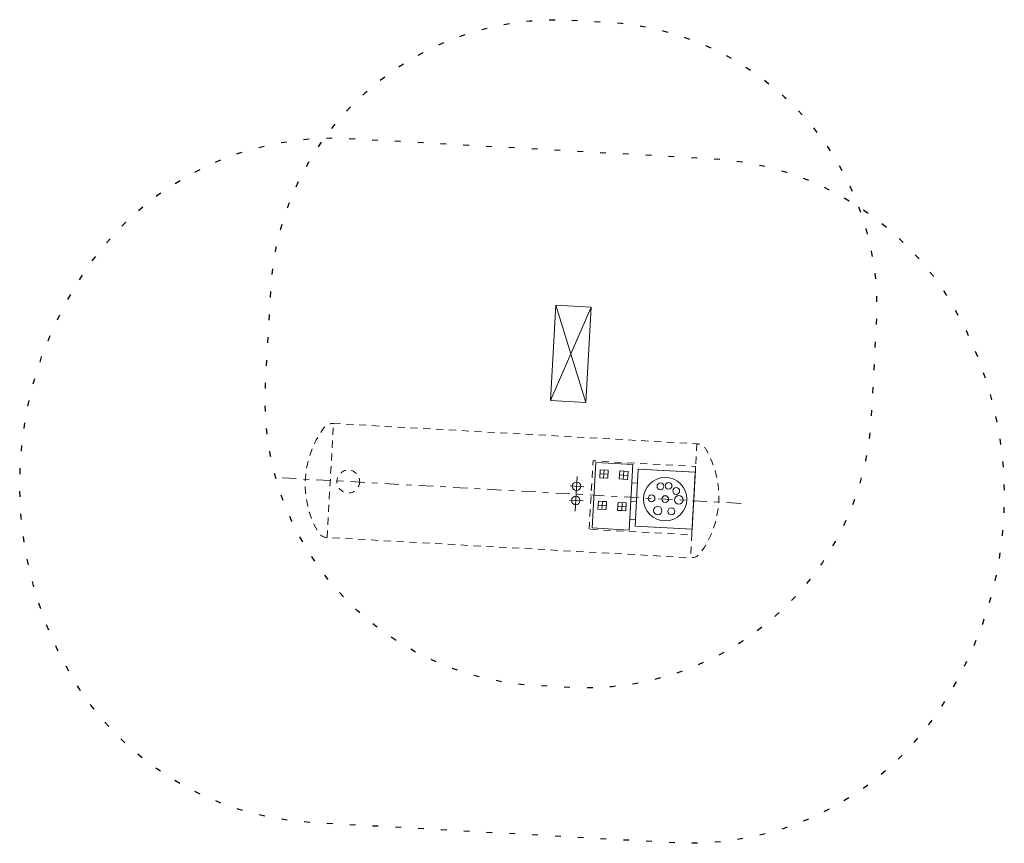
# Model space of a CAD drawing. Header units: metres. Extents: x 7472034 to 8440138, y 5890133 to 5961460.
# Tile 88 of 103: x 8439566 to 8439583, y 5890532 to 5890547. Entities that reach past the tile are written whole.
import ezdxf

# ---------------------------------------------------------------- set-up
doc = ezdxf.new("R2010")
doc.units = ezdxf.units.M
doc.header["$MEASUREMENT"] = 0
for name, pattern in [('ACAD_ISO07W100', [3, 0, -3]), ('DASHDOT', [25.4, 12.7, -6.35, 0, -6.35]), ('DASHDOT2', [0.5, 0.25, -0.125, 0, -0.125]), ('DASHED2', [0.375, 0.25, -0.125]), ('HIDDEN2', [0.1875, 0.125, -0.0625])]:
    doc.linetypes.add(name, pattern=pattern)
doc.layers.get('0').update_dxf_attribs({"linetype": 'CONTINUOUS', "lineweight": 5})
doc.layers.add('_IS_NO', color=11, linetype='CONTINUOUS', lineweight=20, plot=False)

# ---------------------------------------------------------------- blocks, each defined once
blk = doc.blocks.new('LPG.zbiornik')
at = {"linetype": 'DASHED2', "lineweight": 18, "ltscale": 200}
for p, q in [((8439575.705, 5890537.69), (8439575.768, 5890538.838, 0)), ((8439575.98, 5890538.56), (8439575.988, 5890538.7)), ((8439576.354, 5890537.654), (8439576.417, 5890538.802)), ((8439576.458, 5890537.723), (8439576.513, 5890538.722)), ((8439577.456, 5890537.668), (8439577.512, 5890538.666)), ((8439575.95, 5890538.011), (8439575.957, 5890538.15)), ((8439576.15, 5890538), (8439576.158, 5890538.139)), ((8439576.294, 5890537.991), (8439576.302, 5890538.131))]:
    blk.add_line(p, q, dxfattribs=at)
at = {"lineweight": 5, "ltscale": 0.5}
for p, q in [((8439576.417, 5890538.802), (8439575.768, 5890538.838, 0)), ((8439577.512, 5890538.666), (8439576.513, 5890538.722)), ((8439577.516, 5890538.666), (8439576.517, 5890538.722)), ((8439576.354, 5890537.654), (8439575.705, 5890537.69)), ((8439577.456, 5890537.668), (8439576.458, 5890537.723)), ((8439577.46, 5890537.667), (8439576.462, 5890537.723))]:
    blk.add_line(p, q, dxfattribs=at)
at = {"lineweight": 5}
for p, q in [((8439575.837, 5890538.568), (8439575.844, 5890538.708)), ((8439575.984, 5890538.7), (8439575.844, 5890538.708)), ((8439575.988, 5890538.7), (8439575.848, 5890538.707)), ((8439576.181, 5890538.549), (8439576.189, 5890538.688)), ((8439576.329, 5890538.681), (8439576.189, 5890538.688)), ((8439576.333, 5890538.68), (8439576.193, 5890538.688)), ((8439576.325, 5890538.541), (8439576.333, 5890538.68)), ((8439575.976, 5890538.56), (8439575.837, 5890538.568)), ((8439575.98, 5890538.56), (8439575.84, 5890538.568)), ((8439576.321, 5890538.541), (8439576.181, 5890538.549)), ((8439576.325, 5890538.541), (8439576.185, 5890538.548)), ((8439575.806, 5890538.019), (8439575.814, 5890538.158)), ((8439575.954, 5890538.151), (8439575.814, 5890538.158)), ((8439575.957, 5890538.15), (8439575.818, 5890538.158)), ((8439575.946, 5890538.011), (8439575.806, 5890538.019)), ((8439575.95, 5890538.011), (8439575.81, 5890538.018)), ((8439576.29, 5890537.992), (8439576.15, 5890538)), ((8439576.294, 5890537.991), (8439576.154, 5890537.999)), ((8439576.298, 5890538.132), (8439576.158, 5890538.139)), ((8439576.302, 5890538.131), (8439576.162, 5890538.139))]:
    blk.add_line(p, q, dxfattribs=at)
at = {"linetype": 'DASHDOT', "lineweight": 5, "ltscale": 0.5}
for p, q in [((8439575.906, 5890538.564), (8439575.914, 5890538.704)), ((8439576.251, 5890538.545), (8439576.259, 5890538.685)), ((8439575.406, 5890537.986, 0), (8439575.44, 5890538.593, 0)), ((8439575.98, 5890538.63), (8439575.84, 5890538.638)), ((8439575.984, 5890538.63), (8439575.844, 5890538.637)), ((8439576.325, 5890538.611), (8439576.185, 5890538.619)), ((8439576.329, 5890538.611), (8439576.189, 5890538.618)), ((8439575.56, 5890538.413, 0), (8439575.322, 5890538.426, 0)), ((8439575.545, 5890538.164, 0), (8439575.307, 5890538.177, 0)), ((8439575.876, 5890538.015), (8439575.884, 5890538.155)), ((8439575.95, 5890538.081), (8439575.81, 5890538.089)), ((8439575.954, 5890538.081), (8439575.814, 5890538.088)), ((8439576.294, 5890538.062), (8439576.154, 5890538.069)), ((8439576.298, 5890538.061), (8439576.158, 5890538.069)), ((8439576.224, 5890537.995), (8439576.232, 5890538.135))]:
    blk.add_line(p, q, dxfattribs=at)
at = {"color": 0, "linetype": 'DASHDOT2', "lineweight": 5}
blk.add_line((8439578.312, 5890538.121), (8439570.222, 5890538.571), dxfattribs=at)
at = {"lineweight": 18}
for p, q in [((8439576.501, 5890538.472, 0), (8439576.399, 5890538.478, 0)), ((8439576.505, 5890538.472, 0), (8439576.403, 5890538.478, 0)), ((8439576.482, 5890538.155, 0), (8439576.382, 5890538.161, 0)), ((8439576.486, 5890538.155, 0), (8439576.386, 5890538.161, 0)), ((8439576.464, 5890537.838, 0), (8439576.364, 5890537.844, 0)), ((8439576.468, 5890537.838, 0), (8439576.368, 5890537.844, 0))]:
    blk.add_line(p, q, dxfattribs=at)
at = {"color": 0, "lineweight": 15, "flags": 128}
blk.add_lwpolyline([(8439575.597, 5890539.889), (8439575.69, 5890541.556), (8439575.071, 5890541.591), (8439574.977, 5890539.924), (8439575.597, 5890539.889), (8439575.071, 5890541.591), (8439575.69, 5890541.556), (8439574.977, 5890539.924)], dxfattribs=at)
at = {"color": 0, "linetype": 'HIDDEN2', "lineweight": 15, "flags": 128}
blk.add_lwpolyline([(8439571.174, 5890539.52), (8439577.539, 5890539.165, -0.253578), (8439577.702, 5890539.065, -0.29701), (8439577.601, 5890537.25, -0.253578), (8439577.428, 5890537.169), (8439571.063, 5890537.523, -0.253578), (8439570.901, 5890537.623, -0.29701), (8439571.002, 5890539.438, -0.253578)], format="xyb", close=True, dxfattribs=at)
for points in [[(8439571.063, 5890537.523), (8439571.174, 5890539.52)], [(8439577.539, 5890539.165), (8439577.428, 5890537.169)], [(8439575.653, 5890537.668), (8439575.72, 5890538.866), (8439577.517, 5890538.766), (8439577.45, 5890537.568), (8439575.653, 5890537.668)]]:
    blk.add_lwpolyline(points, dxfattribs=at)
at = {"color": 0, "linetype": 'HIDDEN2', "lineweight": 15, "ltscale": 0.2}
blk.add_circle((8439571.434, 5890538.504), 0.2, dxfattribs=at)
at = {"lineweight": 5}
for centre, radius in [((8439576.985, 5890538.195), 0.38), ((8439575.431, 5890538.42, 0), 0.075), ((8439576.901, 5890538.42), 0.06), ((8439577.043, 5890538.428), 0.06), ((8439577.177, 5890538.339), 0.06), ((8439575.417, 5890538.171, 0), 0.075), ((8439576.745, 5890538.208), 0.06), ((8439576.985, 5890538.195), 0.06), ((8439577.224, 5890538.181), 0.075), ((8439576.853, 5890537.994), 0.075), ((8439577.093, 5890537.981), 0.06)]:
    blk.add_circle(centre, radius, dxfattribs=at)

msp = doc.modelspace()

# ---------------------------------------------------------------- linework, layer by layer
at = {"layer": '_IS_NO', "color": 53, "linetype": 'ACAD_ISO07W100', "lineweight": 25, "ltscale": 0.1, "flags": 128}
for points in [[(8439575.349, 5890546.583), (8439575.968, 5890546.549, -0.414214), (8439580.682, 5890541.278), (8439580.589, 5890539.61, -0.414214), (8439575.318, 5890534.897), (8439574.699, 5890534.931, -0.414214), (8439569.985, 5890540.202), (8439570.078, 5890541.87, -0.414214), (8439575.349, 5890546.583)], [(8439571.452, 5890544.512), (8439577.817, 5890544.158, -0.253578), (8439582.036, 5890541.558, -0.29701), (8439581.632, 5890534.292, -0.253578), (8439577.15, 5890532.176), (8439570.785, 5890532.531, -0.253578), (8439566.566, 5890535.131, -0.29701), (8439566.971, 5890542.396, -0.253578)]]:
    msp.add_lwpolyline(points, format="xyb", close=True, dxfattribs=at)

# ---------------------------------------------------------------- block references
at = {"layer": '_IS_NO'}
msp.add_blockref('LPG.zbiornik', (0, 0), dxfattribs=at)

doc.saveas('drawing.dxf')
